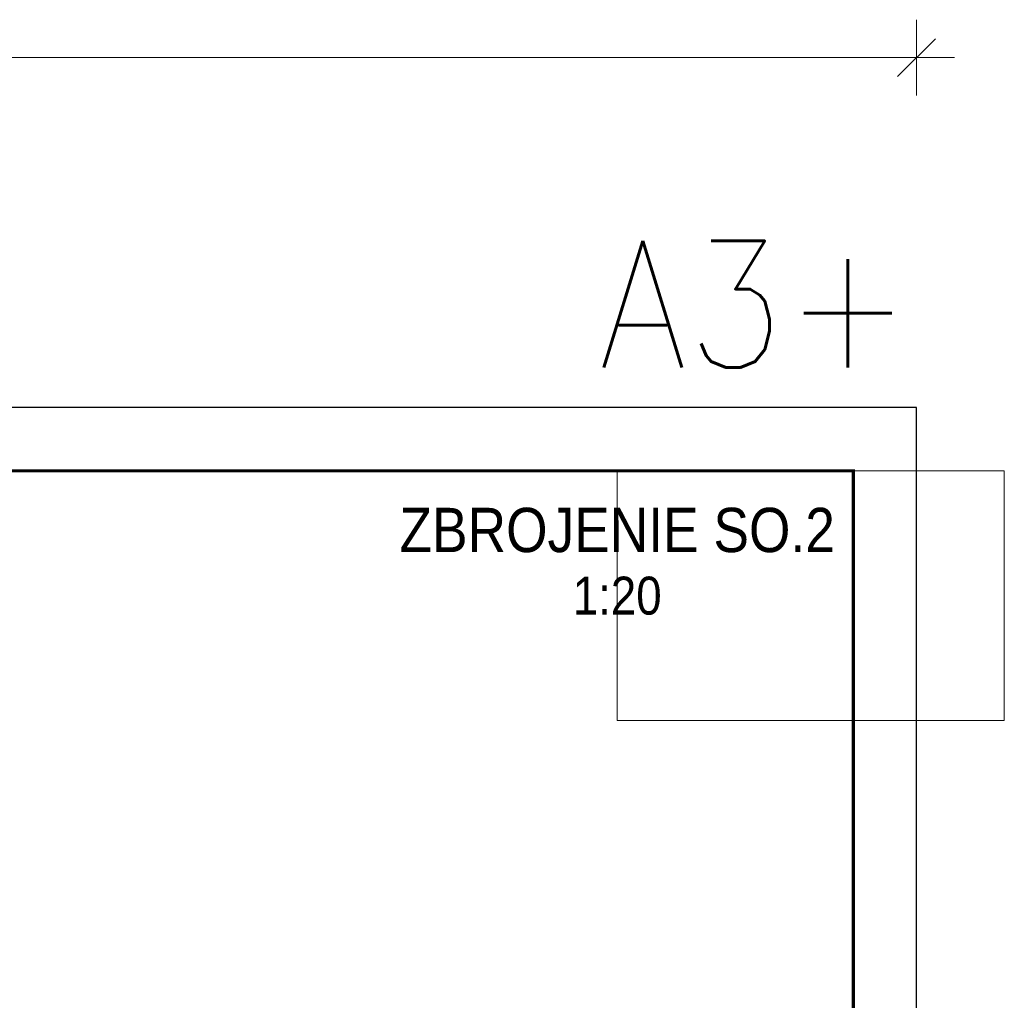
# Model space of a CAD drawing. Extents: x 99844 to 112241, y -209865 to -202412.
# Tile 12 of 12: x 109128 to 112241, y -205800 to -202699. Entities that reach past the tile are written whole.
import ezdxf
from ezdxf.enums import TextEntityAlignment as Align

# ---------------------------------------------------------------- set-up
doc = ezdxf.new("R2010")
doc.units = 0
doc.header["$LTSCALE"] = 5
doc.header["$MEASUREMENT"] = 0
doc.layers.add('_FORMATKA', color=8, linetype='Continuous', lineweight=15, plot=False)
for name, color, linetype, lineweight in [('_RAMKA', 7, 'Continuous', 35), ('PS_DIM', 4, 'Continuous', 13), ('PS_TEXT', 3, 'Continuous', 13)]:
    doc.layers.add(name, color=color, linetype=linetype, lineweight=lineweight)
doc.styles.add('ARIAL', font='arial.ttf')
doc.styles.add('gil', font='GIL_____.TTF', dxfattribs={"width": 0.9})
doc.styles.add('simplex', font='simplex.shx', dxfattribs={"width": 0.9})
doc.dimstyles.new('1_10_PRZ', dxfattribs={"dimtxt": 2, "dimasz": 1, "dimexe": 2, "dimexo": 5, "dimgap": 1, "dimtad": 1, "dimdec": 0, "dimlfac": 10, "dimtxsty": 'simplex', "dimblk": 'dimznak', "dimcen": 2, "dimse1": 1, "dimse2": 1, "dimclrt": 3, "dimadec": 1, "dimazin": 0, "dimtfac": 1, "dimtdec": 0, "dimtix": 1, "dimtmove": 2, "dimatfit": 3, "dimldrblk": 'dim-grot', "dimfxl": 1, "dimarcsym": 0})

# ---------------------------------------------------------------- blocks, each defined once
blk = doc.blocks.new('dimznak')
at = {"color": 0}
for points in [[(0, 2), (0, -2)], [(-2, 0), (2, 0)]]:
    blk.add_lwpolyline(points, dxfattribs=at)
at = {"color": 3}
blk.add_lwpolyline([(1, 1), (-1, -1)], dxfattribs=at)
blk = doc.blocks.new('*D19')
at = {"color": 252, "lineweight": -2, "transparency": 16777216}
blk.add_line((-597, 352.33), (-3, 352.33), dxfattribs=at)
at = {"layer": 'Defpoints', "color": 0, "transparency": 16777216}
for p in [(0, 352.33), (-600, 297), (0, 297)]:
    blk.add_point(p, dxfattribs=at)
at = {"color": 252, "lineweight": -2, "transparency": 16777216, "xscale": 3, "yscale": 3, "zscale": 3, "rotation": 180}
blk.add_blockref('dimznak', (-600, 352.33), dxfattribs=at)
at = {"color": 252, "lineweight": -2, "transparency": 16777216, "xscale": 3, "yscale": 3, "zscale": 3}
blk.add_blockref('dimznak', (0, 352.33), dxfattribs=at)
at = {"color": 252, "transparency": 16777216, "insert": (-300, 362.83), "char_height": 15, "attachment_point": 5, "style": 'simplex'}
blk.add_mtext('600', dxfattribs=at)
blk = doc.blocks.new('dim-grot')
blk.add_hatch(color=256).paths.add_polyline_path([(0, 0), (-2, 0.5), (-2, -0.5)])
blk.add_lwpolyline([(0, 0), (-2, 0.5), (-2, -0.5), (0, 0)])
blk = doc.blocks.new('Tytuł rysunku')
at = {"layer": '_FORMATKA'}
blk.add_lwpolyline([(-61.19, 0), (0, 0), (0, -39.45), (-61.19, -39.45)], close=True, dxfattribs=at)
at = {"layer": 'PS_TEXT', "style": 'ARIAL', "flags": 4}
for tag, height, p in [('TYTUŁ1', 7, (-61.19, -9.34)), ('TYTUŁ2', 6, (-61.19, -19.72)), ('SKALA', 6, (-61.19, -28.72))]:
    blk.add_attdef(tag, text='', height=height, dxfattribs=at).set_placement(p, align=Align.MIDDLE_CENTER)
blk = doc.blocks.new('*U17')
at = {"layer": '_FORMATKA', "lineweight": -3}
blk.add_lwpolyline([(-600, 0), (0, 0), (0, 297), (-600, 297)], close=True, dxfattribs=at)
at = {"layer": '_RAMKA', "lineweight": -3, "const_width": 0.5}
blk.add_lwpolyline([(-570, 10), (-10, 10), (-10, 287), (-570, 287)], close=True, dxfattribs=at)
at = {"layer": '_FORMATKA', "lineweight": -3, "style": 'simplex', "width": 0.9}
blk.add_text('A3+', height=20, dxfattribs=at).set_placement((-0.86, 303.35), align=Align.RIGHT)
dim = blk.add_linear_dim(base=(0, 352.33), p1=(-600, 297), p2=(0, 297), dimstyle='1_10_PRZ', override={"dimscale": 3, "dimtxt": 5, "dimlfac": 1, "dimclrd": 252, "dimclrt": 252})
dim.commit()
dim.dimension.update_dxf_attribs({"geometry": '*D19', "text_midpoint": (-300, 362.83)})

msp = doc.modelspace()

# ---------------------------------------------------------------- block references
ref = msp.add_blockref('Tytuł rysunku', (112240.85, -204125.43), dxfattribs=dict(xscale=20, yscale=20, zscale=20))
ref.add_attrib('TYTUŁ1', 'ZBROJENIE SO.2', dxfattribs={"layer": 'PS_TEXT', "height": 140, "style": 'gil', "width": 0.9}).set_placement((111017.11, -204312.25), align=Align.MIDDLE)
ref.add_attrib('TYTUŁ2', '1:20', dxfattribs={"layer": 'PS_TEXT', "height": 120, "style": 'gil', "width": 0.9}).set_placement((111017.11, -204519.89), align=Align.MIDDLE)
at = {"layer": 'PS_DIM', "xscale": 20, "yscale": 20, "zscale": 20}
msp.add_blockref('*U17', (111963.71, -209865.43), dxfattribs=at)

doc.saveas('drawing.dxf')
